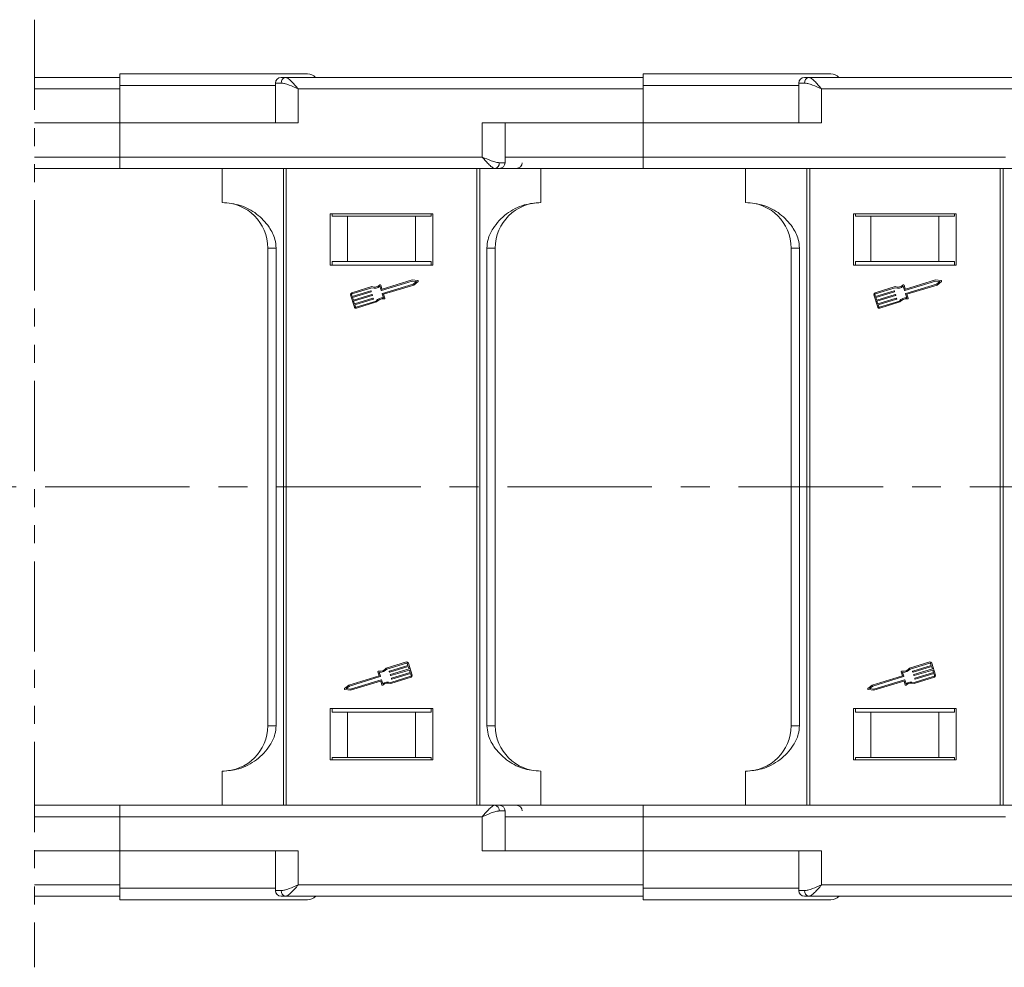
# Model space of a CAD drawing. Header units: millimetres. Extents: x 3144 to 4067, y -174 to 478.
# Tile 12 of 39: x 3754 to 3841, y -15 to 68. Entities that reach past the tile are written whole.
import ezdxf

# ---------------------------------------------------------------- set-up
doc = ezdxf.new("R2010")
doc.units = ezdxf.units.MM
doc.linetypes.add('CENTERX2', pattern=[20.32, 12.7, -2.54, 2.54, -2.54])
doc.linetypes.add('PHANTOM2', pattern=[31.75, 15.875, -3.175, 3.175, -3.175, 3.175, -3.175])

msp = doc.modelspace()

# ---------------------------------------------------------------- linework, layer by layer
at = {"color": 3, "linetype": 'PHANTOM2', "lineweight": 9, "ltscale": 0.5}
msp.add_line((3755.61, 68.175), (3755.605, -15.145), dxfattribs=at)
at = {"color": 7, "linetype": 'Continuous', "lineweight": 15}
for p, q in [((3763.11, 63.1), (3755.609, 63.1)), ((3763.11, 62.4), (3763.11, 62.1)), ((3776.787, 62.4), (3763.11, 62.4)), ((3776.787, 62.6), (3776.787, 59.1)), ((3777.296, 62.6), (3776.787, 62.6)), ((3809.11, 63.1), (3777.669, 63.1)), ((3809.11, 62.4), (3809.11, 62.1)), ((3822.787, 62.4), (3809.11, 62.4)), ((3822.787, 62.6), (3822.787, 59.1)), ((3823.296, 62.6), (3822.787, 62.6)), ((3855.11, 63.1), (3823.669, 63.1)), ((3755.609, 62.1), (3763.11, 62.1)), ((3763.11, 62.1), (3763.11, 59.1)), ((3778.787, 59.1), (3778.787, 62.1)), ((3778.787, 62.1), (3809.11, 62.1)), ((3809.11, 62.1), (3809.11, 59.1)), ((3824.787, 59.1), (3824.787, 62.1)), ((3824.787, 62.1), (3855.11, 62.1)), ((3763.11, 59.1), (3755.609, 59.1)), ((3763.11, 56.1), (3763.11, 59.1)), ((3763.11, 59.1), (3778.787, 59.1)), ((3809.11, 59.1), (3794.965, 59.1)), ((3794.965, 59.1), (3794.965, 56.1)), ((3796.965, 55.6), (3796.965, 59.1)), ((3809.11, 56.1), (3809.11, 59.1)), ((3809.11, 59.1), (3824.787, 59.1)), ((3763.11, 56.1), (3755.609, 56.1)), ((3794.965, 56.1), (3763.11, 56.1)), ((3763.11, 55.1), (3763.11, 56.1)), ((3796.965, 55.6), (3796.456, 55.6)), ((3809.11, 56.1), (3796.965, 56.1)), ((3840.965, 56.1), (3809.11, 56.1)), ((3809.11, 55.1), (3809.11, 56.1)), ((3796.083, 55.1), (3763.11, 55.1)), ((3772.11, 52.1), (3772.11, 55.1)), ((3777.481, 55.1), (3777.481, 27.1)), ((3777.744, 27.1), (3777.744, 55.1)), ((3794.476, 55.1), (3794.476, 27.1)), ((3794.74, 27.1), (3794.74, 55.1)), ((3796.22, 55.1), (3800.11, 55.1)), ((3800.11, 55.1), (3800.11, 52.1)), ((3842.083, 55.1), (3809.11, 55.1)), ((3818.11, 52.1), (3818.11, 55.1)), ((3823.481, 55.1), (3823.481, 27.1)), ((3823.744, 27.1), (3823.744, 55.1)), ((3840.476, 55.1), (3840.476, 27.1)), ((3840.74, 27.1), (3840.74, 55.1)), ((3781.61, 51.1), (3781.61, 46.6)), ((3790.61, 51.1), (3781.61, 51.1)), ((3781.759, 50.9), (3781.759, 51.1)), ((3790.462, 51.1), (3790.462, 50.9)), ((3790.61, 46.6), (3790.61, 51.1)), ((3836.61, 51.1), (3827.61, 51.1)), ((3827.61, 51.1), (3827.61, 46.6)), ((3827.759, 50.9), (3827.759, 51.1)), ((3836.462, 51.1), (3836.462, 50.9)), ((3836.61, 46.6), (3836.61, 51.1)), ((3781.759, 50.9), (3783.11, 50.9)), ((3783.11, 50.9), (3783.11, 46.9)), ((3789.11, 50.9), (3783.11, 50.9)), ((3789.11, 46.9), (3789.11, 50.9)), ((3789.11, 50.9), (3790.462, 50.9)), ((3827.759, 50.9), (3829.11, 50.9)), ((3829.11, 50.9), (3829.11, 46.9)), ((3835.11, 50.9), (3829.11, 50.9)), ((3835.11, 46.9), (3835.11, 50.9)), ((3835.11, 50.9), (3836.462, 50.9)), ((3776.849, 48.1), (3776.11, 48.1)), ((3776.11, 48.1), (3776.11, 27.1)), ((3776.849, 27.1), (3776.849, 48.1)), ((3795.372, 48.1), (3795.372, 27.1)), ((3796.11, 48.1), (3795.372, 48.1)), ((3796.11, 27.1), (3796.11, 48.1)), ((3822.849, 48.1), (3822.11, 48.1)), ((3822.11, 48.1), (3822.11, 27.1)), ((3822.849, 27.1), (3822.849, 48.1)), ((3783.11, 46.9), (3781.759, 46.9)), ((3781.759, 46.9), (3781.759, 46.6)), ((3789.11, 46.9), (3783.11, 46.9)), ((3790.462, 46.9), (3789.11, 46.9)), ((3790.462, 46.6), (3790.462, 46.9)), ((3829.11, 46.9), (3827.759, 46.9)), ((3827.759, 46.9), (3827.759, 46.6)), ((3835.11, 46.9), (3829.11, 46.9)), ((3836.462, 46.9), (3835.11, 46.9)), ((3836.462, 46.6), (3836.462, 46.9)), ((3781.61, 46.6), (3790.61, 46.6)), ((3827.61, 46.6), (3836.61, 46.6)), ((3788.818, 45.193), (3786.11, 44.369)), ((3788.809, 45.288), (3786.173, 44.486)), ((3789.296, 45.236), (3788.809, 45.288)), ((3789.176, 45.155), (3788.818, 45.193)), ((3788.9, 44.923), (3789.176, 45.155)), ((3788.946, 44.839), (3789.321, 45.154)), ((3834.818, 45.193), (3832.11, 44.369)), ((3834.809, 45.288), (3832.173, 44.486)), ((3835.296, 45.236), (3834.809, 45.288)), ((3835.176, 45.155), (3834.818, 45.193)), ((3834.9, 44.923), (3835.176, 45.155)), ((3834.946, 44.839), (3835.321, 45.154)), ((3785.271, 44.702), (3783.488, 44.16)), ((3785.27, 44.604), (3783.516, 44.07)), ((3783.539, 43.832), (3785.168, 44.327)), ((3785.196, 44.238), (3783.567, 43.742)), ((3785.198, 44.312), (3785.211, 44.267)), ((3786.081, 44.384), (3785.975, 44.732)), ((3786.045, 44.827), (3786.144, 44.502)), ((3786.192, 44.099), (3788.9, 44.923)), ((3786.287, 44.03), (3788.946, 44.839)), ((3831.271, 44.702), (3829.488, 44.16)), ((3831.27, 44.604), (3829.516, 44.07)), ((3829.539, 43.832), (3831.168, 44.327)), ((3831.196, 44.238), (3829.567, 43.742)), ((3831.198, 44.312), (3831.211, 44.267)), ((3832.081, 44.384), (3831.975, 44.732)), ((3832.045, 44.827), (3832.144, 44.502)), ((3832.192, 44.099), (3834.9, 44.923)), ((3832.287, 44.03), (3834.946, 44.839)), ((3783.395, 43.984), (3783.723, 42.905)), ((3783.485, 44.011), (3783.539, 43.832)), ((3783.567, 43.742), (3783.635, 43.517)), ((3783.635, 43.517), (3785.264, 44.013)), ((3785.291, 43.923), (3783.662, 43.427)), ((3783.662, 43.427), (3783.731, 43.202)), ((3783.731, 43.202), (3785.36, 43.698)), ((3785.387, 43.608), (3783.758, 43.113)), ((3783.871, 42.901), (3785.626, 43.435)), ((3783.899, 42.812), (3785.681, 43.354)), ((3785.293, 43.997), (3785.307, 43.952)), ((3785.389, 43.683), (3785.403, 43.638)), ((3786.283, 43.722), (3786.177, 44.07)), ((3786.393, 43.682), (3786.287, 44.03)), ((3829.395, 43.984), (3829.723, 42.905)), ((3829.485, 44.011), (3829.539, 43.832)), ((3829.567, 43.742), (3829.635, 43.517)), ((3829.635, 43.517), (3831.264, 44.013)), ((3831.291, 43.923), (3829.662, 43.427)), ((3829.662, 43.427), (3829.731, 43.202)), ((3829.731, 43.202), (3831.36, 43.698)), ((3831.387, 43.608), (3829.758, 43.113)), ((3829.871, 42.901), (3831.626, 43.435)), ((3829.899, 42.812), (3831.681, 43.354)), ((3831.293, 43.997), (3831.307, 43.952)), ((3831.389, 43.683), (3831.403, 43.638)), ((3832.283, 43.722), (3832.177, 44.07)), ((3832.393, 43.682), (3832.287, 44.03)), ((3783.758, 43.113), (3783.813, 42.933)), ((3829.758, 43.113), (3829.813, 42.933)), ((3776.11, 27.1), (3776.11, 6.1)), ((3776.849, 6.1), (3776.849, 27.1)), ((3777.481, 27.1), (3777.481, -0.9)), ((3777.744, -0.9), (3777.744, 27.1)), ((3794.476, 27.1), (3794.476, -0.9)), ((3794.74, -0.9), (3794.74, 27.1)), ((3795.372, 27.1), (3795.372, 6.1)), ((3796.11, 6.1), (3796.11, 27.1)), ((3822.11, 27.1), (3822.11, 6.1)), ((3822.849, 6.1), (3822.849, 27.1)), ((3823.481, 27.1), (3823.481, -0.9)), ((3823.744, -0.9), (3823.744, 27.1)), ((3840.476, 27.1), (3840.476, -0.9)), ((3840.74, -0.9), (3840.74, 27.1)), ((3788.293, 11.701), (3786.51, 11.158)), ((3788.32, 11.611), (3786.566, 11.077)), ((3786.804, 10.904), (3788.433, 11.4)), ((3788.461, 11.31), (3786.832, 10.814)), ((3788.433, 11.4), (3788.379, 11.579)), ((3788.529, 11.085), (3788.461, 11.31)), ((3788.797, 10.528), (3788.469, 11.607)), ((3834.293, 11.701), (3832.51, 11.158)), ((3834.32, 11.611), (3832.566, 11.077)), ((3832.804, 10.904), (3834.433, 11.4)), ((3834.461, 11.31), (3832.832, 10.814)), ((3834.433, 11.4), (3834.379, 11.579)), ((3834.529, 11.085), (3834.461, 11.31)), ((3834.797, 10.528), (3834.469, 11.607)), ((3785.904, 10.482), (3783.246, 9.673)), ((3785.999, 10.413), (3783.291, 9.589)), ((3785.798, 10.83), (3785.904, 10.482)), ((3785.909, 10.79), (3786.015, 10.442)), ((3786.802, 10.829), (3786.789, 10.874)), ((3786.898, 10.515), (3786.884, 10.56)), ((3786.9, 10.589), (3788.529, 11.085)), ((3786.921, 9.908), (3788.676, 10.442)), ((3788.556, 10.995), (3786.927, 10.499)), ((3786.996, 10.275), (3788.625, 10.77)), ((3788.652, 10.681), (3787.023, 10.185)), ((3788.625, 10.77), (3788.556, 10.995)), ((3788.707, 10.501), (3788.652, 10.681)), ((3831.904, 10.482), (3829.246, 9.673)), ((3831.999, 10.413), (3829.291, 9.589)), ((3831.798, 10.83), (3831.904, 10.482)), ((3831.909, 10.79), (3832.015, 10.442)), ((3832.802, 10.829), (3832.789, 10.874)), ((3832.898, 10.515), (3832.884, 10.56)), ((3832.9, 10.589), (3834.529, 11.085)), ((3832.921, 9.908), (3834.676, 10.442)), ((3834.556, 10.995), (3832.927, 10.499)), ((3832.996, 10.275), (3834.625, 10.77)), ((3834.652, 10.681), (3833.023, 10.185)), ((3834.625, 10.77), (3834.556, 10.995)), ((3834.707, 10.501), (3834.652, 10.681)), ((3783.246, 9.673), (3782.87, 9.359)), ((3783.291, 9.589), (3783.015, 9.358)), ((3783.374, 9.319), (3786.081, 10.143)), ((3783.383, 9.224), (3786.019, 10.026)), ((3786.147, 9.685), (3786.048, 10.011)), ((3786.11, 10.128), (3786.216, 9.78)), ((3786.921, 9.81), (3788.703, 10.352)), ((3786.994, 10.2), (3786.98, 10.245)), ((3829.246, 9.673), (3828.87, 9.359)), ((3829.291, 9.589), (3829.015, 9.358)), ((3829.374, 9.319), (3832.081, 10.143)), ((3829.383, 9.224), (3832.019, 10.026)), ((3832.147, 9.685), (3832.048, 10.011)), ((3832.11, 10.128), (3832.216, 9.78)), ((3832.921, 9.81), (3834.703, 10.352)), ((3832.994, 10.2), (3832.98, 10.245)), ((3782.895, 9.276), (3783.383, 9.224)), ((3783.015, 9.358), (3783.374, 9.319)), ((3828.895, 9.276), (3829.383, 9.224)), ((3829.015, 9.358), (3829.374, 9.319)), ((3790.61, 7.6), (3781.61, 7.6)), ((3781.61, 7.6), (3781.61, 3.1)), ((3781.759, 7.6), (3781.759, 7.3)), ((3781.759, 7.3), (3783.11, 7.3)), ((3783.11, 7.3), (3783.11, 3.3)), ((3789.11, 7.3), (3783.11, 7.3)), ((3789.11, 3.3), (3789.11, 7.3)), ((3789.11, 7.3), (3790.462, 7.3)), ((3790.462, 7.3), (3790.462, 7.6)), ((3790.61, 3.1), (3790.61, 7.6)), ((3827.61, 7.6), (3827.61, 3.1)), ((3836.61, 7.6), (3827.61, 7.6)), ((3827.759, 7.6), (3827.759, 7.3)), ((3827.759, 7.3), (3829.11, 7.3)), ((3829.11, 7.3), (3829.11, 3.3)), ((3835.11, 7.3), (3829.11, 7.3)), ((3835.11, 3.3), (3835.11, 7.3)), ((3835.11, 7.3), (3836.462, 7.3)), ((3836.462, 7.3), (3836.462, 7.6)), ((3836.61, 3.1), (3836.61, 7.6)), ((3776.11, 6.1), (3776.849, 6.1)), ((3796.11, 6.1), (3795.372, 6.1)), ((3822.11, 6.1), (3822.849, 6.1)), ((3781.61, 3.1), (3790.61, 3.1)), ((3781.759, 3.3), (3783.11, 3.3)), ((3781.759, 3.1), (3781.759, 3.3)), ((3783.11, 3.3), (3789.11, 3.3)), ((3790.462, 3.3), (3789.11, 3.3)), ((3790.462, 3.3), (3790.462, 3.1)), ((3827.61, 3.1), (3836.61, 3.1)), ((3827.759, 3.3), (3829.11, 3.3)), ((3827.759, 3.1), (3827.759, 3.3)), ((3829.11, 3.3), (3835.11, 3.3)), ((3836.462, 3.3), (3835.11, 3.3)), ((3836.462, 3.3), (3836.462, 3.1)), ((3772.11, -0.9), (3772.11, 2.1)), ((3800.11, -0.9), (3800.11, 2.1)), ((3818.11, -0.9), (3818.11, 2.1)), ((3763.11, -1.9), (3763.11, -0.9)), ((3763.11, -0.9), (3796.083, -0.9)), ((3796.083, -0.9), (3800.11, -0.9)), ((3796.456, -1.4), (3796.965, -1.4)), ((3796.965, -4.9), (3796.965, -1.4)), ((3809.11, -1.9), (3809.11, -0.9)), ((3809.11, -0.9), (3842.083, -0.9)), ((3755.606, -1.9), (3763.11, -1.9)), ((3763.11, -4.9), (3763.11, -1.9)), ((3763.11, -1.9), (3794.965, -1.9)), ((3794.965, -1.9), (3794.965, -4.9)), ((3796.965, -1.9), (3809.11, -1.9)), ((3809.11, -1.9), (3840.965, -1.9)), ((3809.11, -4.9), (3809.11, -1.9)), ((3755.605, -4.9), (3763.11, -4.9)), ((3778.787, -4.9), (3763.11, -4.9)), ((3763.11, -4.9), (3763.11, -7.9)), ((3776.787, -4.9), (3776.787, -8.4)), ((3778.787, -7.9), (3778.787, -4.9)), ((3794.965, -4.9), (3809.11, -4.9)), ((3824.787, -4.9), (3809.11, -4.9)), ((3809.11, -4.9), (3809.11, -7.9)), ((3822.787, -4.9), (3822.787, -8.4)), ((3824.787, -7.9), (3824.787, -4.9)), ((3763.11, -7.9), (3755.605, -7.9)), ((3763.11, -7.9), (3763.11, -8.2)), ((3763.11, -8.2), (3776.787, -8.2)), ((3776.787, -8.4), (3777.296, -8.4)), ((3809.11, -7.9), (3778.787, -7.9)), ((3809.11, -7.9), (3809.11, -8.2)), ((3809.11, -8.2), (3822.787, -8.2)), ((3822.787, -8.4), (3823.296, -8.4)), ((3855.11, -7.9), (3824.787, -7.9)), ((3755.605, -8.9), (3763.11, -8.9)), ((3777.669, -8.9), (3809.11, -8.9)), ((3823.669, -8.9), (3855.11, -8.9))]:
    msp.add_line(p, q, dxfattribs=at)
at = {"color": 1, "linetype": 'CENTERX2', "lineweight": 13}
msp.add_line((3952.119, 27.1), (3440.938, 27.1), dxfattribs=at)
at = {"color": 7, "linetype": 'Continuous', "lineweight": 15}
for centre, radius, start, end in [((3779.61, 62.4), 1, 44.87138, 90), ((3825.61, 62.4), 1, 44.87138, 90), ((3777.287, 62.6), 0.5, 90, 180), ((3777.743, 62.655), 0.451, 99.5202, 187.08135), ((3823.287, 62.6), 0.5, 90, 180), ((3823.743, 62.655), 0.451, 99.5202, 187.08135), ((3796.009, 55.544), 0.451, 279.5202, 7.08135), ((3796.465, 55.6), 0.5, 270, 0), ((3797.971, 55.6), 0.5, 270, 0), ((3772.11, 48.1), 4, 0, 90), ((3800.11, 48.1), 4, 90, 180), ((3818.11, 48.1), 4, 0, 90), ((3789.291, 45.19), 0.047, 309.95116, 83.90824), ((3835.291, 45.19), 0.047, 309.95116, 83.90824), ((3783.529, 44.025), 0.141, 106.9297, 196.9297), ((3785.175, 44.305), 0.0235, 16.9297, 106.9297), ((3785.189, 44.26), 0.0235, 286.9297, 16.9297), ((3785.497, 45.363), 0.792, 253.37041, 307.16635), ((3785.497, 45.363), 0.698, 251.11204, 312.44471), ((3786, 44.813), 0.047, 16.9297, 132.44471), ((3786.104, 44.391), 0.0235, 196.9297, 286.9297), ((3786.166, 44.508), 0.0235, 196.9297, 286.9297), ((3829.529, 44.025), 0.141, 106.9297, 196.9297), ((3831.175, 44.305), 0.0235, 16.9297, 106.9297), ((3831.189, 44.26), 0.0235, 286.9297, 16.9297), ((3831.497, 45.363), 0.792, 253.37041, 307.16635), ((3831.497, 45.363), 0.698, 251.11204, 312.44471), ((3832, 44.813), 0.047, 16.9297, 132.44471), ((3832.104, 44.391), 0.0235, 196.9297, 286.9297), ((3832.166, 44.508), 0.0235, 196.9297, 286.9297), ((3783.529, 44.025), 0.047, 106.9297, 196.9297), ((3785.271, 43.99), 0.0235, 16.9297, 106.9297), ((3785.285, 43.945), 0.0235, 286.9297, 16.9297), ((3785.367, 43.676), 0.0235, 16.9297, 106.9297), ((3785.38, 43.631), 0.0235, 286.9297, 16.9297), ((3786.237, 42.931), 0.792, 86.69305, 140.48899), ((3786.237, 42.931), 0.698, 81.41469, 142.74736), ((3786.199, 44.077), 0.0235, 106.9297, 196.9297), ((3786.348, 43.668), 0.047, 261.41469, 16.9297), ((3829.529, 44.025), 0.047, 106.9297, 196.9297), ((3831.271, 43.99), 0.0235, 16.9297, 106.9297), ((3831.285, 43.945), 0.0235, 286.9297, 16.9297), ((3831.367, 43.676), 0.0235, 16.9297, 106.9297), ((3831.38, 43.631), 0.0235, 286.9297, 16.9297), ((3832.237, 42.931), 0.792, 86.69305, 140.48899), ((3832.237, 42.931), 0.698, 81.41469, 142.74736), ((3832.199, 44.077), 0.0235, 106.9297, 196.9297), ((3832.348, 43.668), 0.047, 261.41469, 16.9297), ((3783.858, 42.946), 0.141, 196.9297, 286.9297), ((3783.858, 42.946), 0.047, 196.9297, 286.9297), ((3829.858, 42.946), 0.141, 196.9297, 286.9297), ((3829.858, 42.946), 0.047, 196.9297, 286.9297), ((3788.334, 11.566), 0.141, 16.9297, 106.9297), ((3788.334, 11.566), 0.047, 16.9297, 106.9297), ((3834.334, 11.566), 0.141, 16.9297, 106.9297), ((3834.334, 11.566), 0.047, 16.9297, 106.9297), ((3785.843, 10.844), 0.047, 81.41469, 196.9297), ((3785.955, 11.581), 0.698, 261.41469, 322.74736), ((3785.955, 11.581), 0.792, 266.69305, 320.48899), ((3785.992, 10.436), 0.0235, 286.9297, 16.9297), ((3786.811, 10.881), 0.0235, 106.9297, 196.9297), ((3786.825, 10.836), 0.0235, 196.9297, 286.9297), ((3786.907, 10.567), 0.0235, 106.9297, 196.9297), ((3786.921, 10.522), 0.0235, 196.9297, 286.9297), ((3788.662, 10.487), 0.047, 286.9297, 16.9297), ((3788.662, 10.487), 0.141, 286.9297, 16.9297), ((3831.843, 10.844), 0.047, 81.41469, 196.9297), ((3831.955, 11.581), 0.698, 261.41469, 322.74736), ((3831.955, 11.581), 0.792, 266.69305, 320.48899), ((3831.992, 10.436), 0.0235, 286.9297, 16.9297), ((3832.811, 10.881), 0.0235, 106.9297, 196.9297), ((3832.825, 10.836), 0.0235, 196.9297, 286.9297), ((3832.907, 10.567), 0.0235, 106.9297, 196.9297), ((3832.921, 10.522), 0.0235, 196.9297, 286.9297), ((3834.662, 10.487), 0.047, 286.9297, 16.9297), ((3834.662, 10.487), 0.141, 286.9297, 16.9297), ((3786.025, 10.004), 0.0235, 16.9297, 106.9297), ((3786.088, 10.121), 0.0235, 16.9297, 106.9297), ((3786.192, 9.699), 0.047, 196.9297, 312.44471), ((3786.695, 9.149), 0.792, 73.37041, 127.16635), ((3786.695, 9.149), 0.698, 71.11204, 132.44471), ((3787.003, 10.252), 0.0235, 106.9297, 196.9297), ((3787.016, 10.207), 0.0235, 196.9297, 286.9297), ((3832.025, 10.004), 0.0235, 16.9297, 106.9297), ((3832.088, 10.121), 0.0235, 16.9297, 106.9297), ((3832.192, 9.699), 0.047, 196.9297, 312.44471), ((3832.695, 9.149), 0.792, 73.37041, 127.16635), ((3832.695, 9.149), 0.698, 71.11204, 132.44471), ((3833.003, 10.252), 0.0235, 106.9297, 196.9297), ((3833.016, 10.207), 0.0235, 196.9297, 286.9297), ((3782.9, 9.323), 0.047, 129.95116, 263.90824), ((3828.9, 9.323), 0.047, 129.95116, 263.90824), ((3772.11, 6.1), 4, 270, 0), ((3800.11, 6.1), 4, 180, 270), ((3818.11, 6.1), 4, 270, 0), ((3796.009, -1.345), 0.451, 352.91869, 80.47981), ((3796.465, -1.4), 0.5, 0, 90), ((3797.971, -1.4), 0.5, 0, 90), ((3777.287, -8.4), 0.5, 180, 270), ((3777.743, -8.456), 0.451, 172.91869, 260.47981), ((3823.287, -8.4), 0.5, 180, 270), ((3823.743, -8.456), 0.451, 172.91869, 260.47981), ((3779.61, -8.2), 1, 270, 315.47936), ((3825.61, -8.2), 1, 270, 315.47936)]:
    msp.add_arc(centre, radius, start, end, dxfattribs=at)
for points, knots in [([(3779.61, 63.4), (3779.557, 63.4), (3779.447, 63.4), (3778.529, 63.4), (3777.006, 63.4), (3774.86, 63.4), (3772.222, 63.4), (3769.265, 63.4), (3766.19, 63.4), (3764.117, 63.4), (3763.11, 63.4)], [0, 0, 0, 0, 0.116516, 0.240011, 0.368641, 0.5, 0.631359, 0.759989, 0.883484, 1, 1, 1, 1]), ([(3763.11, 63.4), (3763.11, 63.389), (3763.11, 63.367), (3763.11, 63.194), (3763.11, 62.941), (3763.11, 62.659), (3763.11, 62.474), (3763.11, 62.4)], [0, 0, 0, 0, 0.214694, 0.429388, 0.644082, 0.858775, 1, 1, 1, 1]), ([(3825.61, 63.4), (3825.557, 63.4), (3825.447, 63.4), (3824.529, 63.4), (3823.006, 63.4), (3820.86, 63.4), (3818.222, 63.4), (3815.265, 63.4), (3812.19, 63.4), (3810.117, 63.4), (3809.11, 63.4)], [0, 0, 0, 0, 0.116516, 0.240011, 0.368641, 0.5, 0.631359, 0.759989, 0.883484, 1, 1, 1, 1]), ([(3809.11, 63.4), (3809.11, 63.389), (3809.11, 63.367), (3809.11, 63.194), (3809.11, 62.941), (3809.11, 62.659), (3809.11, 62.474), (3809.11, 62.4)], [0, 0, 0, 0, 0.214694, 0.429388, 0.644082, 0.858775, 1, 1, 1, 1]), ([(3778.787, 62.1), (3778.517, 62.216), (3778.099, 62.397), (3777.6, 62.568), (3777.391, 62.59), (3777.296, 62.6)], [0, 0, 0, 0, 0.4984129, 0.772928, 1, 1, 1, 1]), ([(3777.669, 63.1), (3777.736, 63.083), (3777.88, 63.047), (3778.159, 62.797), (3778.469, 62.467), (3778.681, 62.222), (3778.787, 62.1)], [0, 0, 0, 0, 0.23435, 0.498195, 0.748869, 1, 1, 1, 1]), ([(3824.787, 62.1), (3824.517, 62.216), (3824.099, 62.397), (3823.6, 62.568), (3823.391, 62.59), (3823.296, 62.6)], [0, 0, 0, 0, 0.498413, 0.772928, 1, 1, 1, 1]), ([(3823.669, 63.1), (3823.736, 63.083), (3823.88, 63.047), (3824.159, 62.797), (3824.469, 62.467), (3824.681, 62.222), (3824.787, 62.1)], [0, 0, 0, 0, 0.2343503, 0.4981953, 0.748869, 1, 1, 1, 1]), ([(3794.965, 56.1), (3795.235, 55.983), (3795.653, 55.803), (3796.152, 55.631), (3796.361, 55.61), (3796.456, 55.6)], [0, 0, 0, 0, 0.498413, 0.772928, 1, 1, 1, 1]), ([(3796.083, 55.1), (3796.016, 55.117), (3795.872, 55.152), (3795.593, 55.403), (3795.283, 55.732), (3795.071, 55.977), (3794.965, 56.1)], [0, 0, 0, 0, 0.2343503, 0.4981953, 0.748869, 1, 1, 1, 1]), ([(3763.11, 55.1), (3762.104, 55.1), (3760.032, 55.1), (3757.518, 55.1), (3756.075, 55.1), (3755.609, 55.1)], [0, 0, 0, 0, 0.2136251, 0.4400463, 0.5514248, 0.5514248, 0.5514248, 0.5514248]), ([(3796.352, 55.1), (3796.346, 55.1), (3796.303, 55.1), (3796.185, 55.1), (3796.083, 55.1)], [0, 0, 0, 0, 0.142198, 1, 1, 1, 1]), ([(3809.11, 55.1), (3808.104, 55.1), (3806.032, 55.1), (3802.95, 55.1), (3800.021, 55.1), (3797.878, 55.1), (3796.942, 55.1), (3796.702, 55.1)], [0, 0, 0, 0, 0.213625, 0.440046, 0.675881, 0.91672, 1, 1, 1, 1]), ([(3776.849, 48.1), (3776.825, 48.353), (3776.763, 49.01), (3776.195, 50.092), (3775.171, 51.157), (3773.727, 51.946), (3772.654, 52.048), (3772.11, 52.1)], [0, 0, 0, 0, 0.109672, 0.284648, 0.519248, 0.75632, 1, 1, 1, 1]), ([(3800.11, 52.1), (3799.622, 52.058), (3798.553, 51.966), (3797.051, 51.179), (3795.996, 50.055), (3795.452, 48.963), (3795.395, 48.352), (3795.372, 48.1)], [0, 0, 0, 0, 0.219162, 0.4791659, 0.7354888, 0.890617, 1, 1, 1, 1]), ([(3822.849, 48.1), (3822.825, 48.353), (3822.763, 49.01), (3822.195, 50.092), (3821.171, 51.157), (3819.727, 51.946), (3818.654, 52.048), (3818.11, 52.1)], [0, 0, 0, 0, 0.109672, 0.284648, 0.519248, 0.75632, 1, 1, 1, 1]), ([(3772.11, 2.1), (3772.599, 2.142), (3773.667, 2.234), (3775.17, 3.02), (3776.225, 4.145), (3776.769, 5.237), (3776.825, 5.847), (3776.849, 6.1)], [0, 0, 0, 0, 0.219162, 0.479166, 0.735489, 0.890617, 1, 1, 1, 1]), ([(3795.372, 6.1), (3795.396, 5.847), (3795.458, 5.19), (3796.025, 4.108), (3797.05, 3.043), (3798.493, 2.253), (3799.566, 2.152), (3800.11, 2.1)], [0, 0, 0, 0, 0.109672, 0.284648, 0.519248, 0.75632, 1, 1, 1, 1]), ([(3818.11, 2.1), (3818.599, 2.142), (3819.667, 2.234), (3821.17, 3.02), (3822.225, 4.145), (3822.769, 5.237), (3822.825, 5.847), (3822.849, 6.1)], [0, 0, 0, 0, 0.219162, 0.479166, 0.735489, 0.890617, 1, 1, 1, 1]), ([(3755.606, -0.9), (3756.073, -0.9), (3757.517, -0.9), (3760.032, -0.9), (3762.104, -0.9), (3763.11, -0.9)], [0.4492453, 0.4492453, 0.4492453, 0.4492453, 0.5606696, 0.7867224, 1, 1, 1, 1]), ([(3794.965, -1.9), (3795.071, -1.778), (3795.283, -1.533), (3795.593, -1.203), (3795.872, -0.953), (3796.016, -0.917), (3796.083, -0.9)], [0, 0, 0, 0, 0.251131, 0.501805, 0.765641, 1, 1, 1, 1]), ([(3796.456, -1.4), (3796.361, -1.41), (3796.152, -1.432), (3795.653, -1.603), (3795.235, -1.784), (3794.965, -1.9)], [0, 0, 0, 0, 0.227063, 0.501587, 1, 1, 1, 1]), ([(3796.083, -0.9), (3796.187, -0.9), (3796.295, -0.9), (3796.336, -0.9), (3796.338, -0.9)], [0, 0, 0, 0, 0.957912, 1, 1, 1, 1]), ([(3796.688, -0.9), (3796.932, -0.9), (3797.872, -0.9), (3800.021, -0.9), (3802.95, -0.9), (3806.032, -0.9), (3808.104, -0.9), (3809.11, -0.9)], [0, 0, 0, 0, 0.0847716, 0.3252189, 0.5606696, 0.7867224, 1, 1, 1, 1]), ([(3763.11, -8.2), (3763.11, -8.313), (3763.11, -8.537), (3763.11, -8.837), (3763.11, -9.063), (3763.11, -9.183), (3763.11, -9.195), (3763.11, -9.2)], [0, 0, 0, 0, 0.214694, 0.429388, 0.644082, 0.858775, 1, 1, 1, 1]), ([(3777.296, -8.4), (3777.391, -8.39), (3777.6, -8.369), (3778.099, -8.197), (3778.517, -8.017), (3778.787, -7.9)], [0, 0, 0, 0, 0.227063, 0.501587, 1, 1, 1, 1]), ([(3778.787, -7.9), (3778.681, -8.023), (3778.469, -8.268), (3778.159, -8.597), (3777.88, -8.848), (3777.736, -8.883), (3777.669, -8.9)], [0, 0, 0, 0, 0.251131, 0.501805, 0.765641, 1, 1, 1, 1]), ([(3809.11, -8.2), (3809.11, -8.313), (3809.11, -8.537), (3809.11, -8.837), (3809.11, -9.063), (3809.11, -9.183), (3809.11, -9.195), (3809.11, -9.2)], [0, 0, 0, 0, 0.214694, 0.429388, 0.644082, 0.858775, 1, 1, 1, 1]), ([(3823.296, -8.4), (3823.391, -8.39), (3823.6, -8.369), (3824.099, -8.197), (3824.517, -8.017), (3824.787, -7.9)], [0, 0, 0, 0, 0.227063, 0.501587, 1, 1, 1, 1]), ([(3824.787, -7.9), (3824.681, -8.023), (3824.469, -8.268), (3824.159, -8.597), (3823.88, -8.848), (3823.736, -8.883), (3823.669, -8.9)], [0, 0, 0, 0, 0.251131, 0.501805, 0.765641, 1, 1, 1, 1]), ([(3763.11, -9.2), (3764.117, -9.2), (3766.19, -9.2), (3769.265, -9.2), (3772.222, -9.2), (3774.86, -9.2), (3777.006, -9.2), (3778.529, -9.2), (3779.447, -9.2), (3779.557, -9.2), (3779.61, -9.2)], [0, 0, 0, 0, 0.116516, 0.240011, 0.368641, 0.5, 0.631359, 0.759989, 0.883484, 1, 1, 1, 1]), ([(3809.11, -9.2), (3810.117, -9.2), (3812.19, -9.2), (3815.265, -9.2), (3818.222, -9.2), (3820.86, -9.2), (3823.006, -9.2), (3824.529, -9.2), (3825.447, -9.2), (3825.557, -9.2), (3825.61, -9.2)], [0, 0, 0, 0, 0.116516, 0.240011, 0.368641, 0.5, 0.631359, 0.759989, 0.883484, 1, 1, 1, 1])]:
    msp.add_open_spline(points, degree=3, knots=knots, dxfattribs=at)
for points in [[(3777.669, 63.1), (3777.559, 63.1), (3777.339, 63.1), (3777.304, 63.1), (3777.287, 63.1)], [(3823.669, 63.1), (3823.559, 63.1), (3823.339, 63.1), (3823.304, 63.1), (3823.287, 63.1)], [(3777.287, -8.9), (3777.304, -8.9), (3777.339, -8.9), (3777.559, -8.9), (3777.669, -8.9)], [(3823.287, -8.9), (3823.304, -8.9), (3823.339, -8.9), (3823.559, -8.9), (3823.669, -8.9)]]:
    msp.add_open_spline(points, degree=3, dxfattribs=at)

doc.saveas('drawing.dxf')
